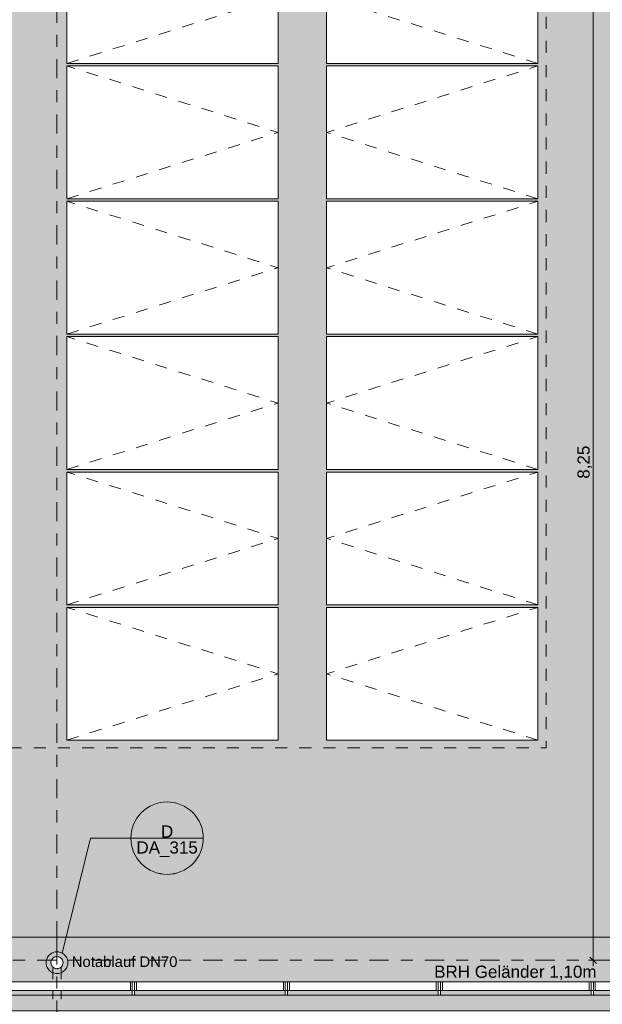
# Model space of a CAD drawing. Header units: metres. Extents: x -180 to 4, y -47 to 4.
# Tile 135 of 256: x -107.33 to -102.5, y -39.81 to -31.66. Entities that reach past the tile are written whole.
import ezdxf

# ---------------------------------------------------------------- set-up
doc = ezdxf.new("R2010")
doc.units = ezdxf.units.M
doc.header["$LTSCALE"] = 0.05
doc.header["$PDMODE"] = 1
doc.header["$PDSIZE"] = -2
for name, pattern in [('Linienart-50', [2.116531, 1.058062, -1.058469]), ('Linienart-53', [5.291531, 3.175, -1.058062, 0.352704, -0.705764]), ('VW-01 Strichlinie kurz', [1.999894, 0.999947, -0.999947])]:
    doc.linetypes.add(name, pattern=pattern)
doc.layers.get('0').update_dxf_attribs({"lineweight": 25})
for name, color, linetype, lineweight, true_color in [('30 -36 Dächer- 3 Dachbeläge', 7, 'Continuous', 15, 0x9999ff), ('30 -36 Dächer- 3 Dachbeläge Gründach', 250, 'Continuous', 9, 0x333333), ('30 -36 Dächer- 4 Dachbekleidungen', 7, 'Continuous', 9, 0xccccff), ('40 -41 Abwasser_Wasser_Gas- 1 Abwasser + sanitäre Anlagen', 7, 'Continuous', 9, 0xff6633), ('40 -44 Elektr. Anlagen- 2 Eigenstromversorgungsanlagen', 7, 'Continuous', 5, 0xff6633), ('70 -72 Beschriftung- 1 Beschriftung allgemein', 7, 'Continuous', 9, 0xff6633), ('70 -72 Beschriftung- 7 Detailverweise', 7, 'Continuous', 9, 0x00dd00), ('70 -76 Bemaßung- 2 Allgemein', 7, 'Continuous', 5, 0x6666cc), ('Dachflächen Moblierung', 7, 'Continuous', 9, 0x888888)]:
    doc.layers.add(name, color=color, linetype=linetype, lineweight=lineweight, true_color=true_color)
for name, color, linetype, lineweight in [('40 -41 Abwasser_Wasser_Gas- 2 Wasser-1', 7, 'Continuous', 15), ('60- 61 allgemeine Ausstattung- 4 Terrassen', 7, 'Continuous', 9), ('70 -71 Achsen- 1 Gebäudeachsen', 7, 'Linienart-53', 18), ('Keine', 7, 'Continuous', 9)]:
    doc.layers.add(name, color=color, linetype=linetype, lineweight=lineweight)
doc.styles.add('Arial', font='arial.ttf')
doc.dimstyles.new('k+k 1_50', dxfattribs={"dimtxt": 0.075516, "dimasz": 0.05302, "dimexe": 0.05, "dimexo": 0.15, "dimgap": 0.01, "dimtad": 1, "dimdec": 3, "dimtxsty": 'Arial', "dimblk": 'VW_SLASH', "dimblk1": 'VW_SLASH', "dimblk2": 'VW_SLASH', "dimcen": 0, "dimdle": 0.05, "dimadec": 3, "dimazin": 0, "dimtfac": 0.75, "dimtdec": 3, "dimtix": 1, "dimtmove": 0, "dimatfit": 0, "dimldrblk": 'VW_SLASH-1', "dimfxl": 0.125, "dimfxlon": 1, "dimfrac": 2, "dimtolj": 1, "dimarcsym": 0})

# ---------------------------------------------------------------- blocks, each defined once
blk = doc.blocks.new('Gruppe-751')
at = {"color": 255, "linetype": 'Continuous', "lineweight": 9, "transparency": 33554687}
blk.add_wipeout([(-106.9388, -36.5242), (-105.1888, -36.5242), (-105.1888, -37.6242), (-106.9388, -37.6242)], dxfattribs=at).dxf.layer = '40 -44 Elektr. Anlagen- 2 Eigenstromversorgungsanlagen'
at = {"layer": '40 -44 Elektr. Anlagen- 2 Eigenstromversorgungsanlagen', "color": 7, "linetype": 'Continuous', "lineweight": 9, "transparency": 33554687, "flags": 128}
blk.add_lwpolyline([(-106.9388, -36.5242), (-105.1888, -36.5242), (-105.1888, -37.6242), (-106.9388, -37.6242)], close=True, dxfattribs=at)
at = {"layer": 'Dachflächen Moblierung', "color": 8, "linetype": 'VW-01 Strichlinie kurz', "lineweight": 5, "flags": 128}
blk.add_lwpolyline([(-106.9388, -37.6242), (-105.1888, -37.0742), (-106.9388, -36.5242)], dxfattribs=at)
blk = doc.blocks.new('Gruppe-752')
at = {"color": 255, "linetype": 'Continuous', "lineweight": 9, "transparency": 33554687}
blk.add_wipeout([(-106.9388, -35.4032), (-105.1888, -35.4032), (-105.1888, -36.5032), (-106.9388, -36.5032)], dxfattribs=at).dxf.layer = '40 -44 Elektr. Anlagen- 2 Eigenstromversorgungsanlagen'
at = {"layer": '40 -44 Elektr. Anlagen- 2 Eigenstromversorgungsanlagen', "color": 7, "linetype": 'Continuous', "lineweight": 9, "transparency": 33554687, "flags": 128}
blk.add_lwpolyline([(-106.9388, -35.4032), (-105.1888, -35.4032), (-105.1888, -36.5032), (-106.9388, -36.5032)], close=True, dxfattribs=at)
at = {"layer": 'Dachflächen Moblierung', "color": 8, "linetype": 'VW-01 Strichlinie kurz', "lineweight": 5, "flags": 128}
blk.add_lwpolyline([(-106.9388, -36.5032), (-105.1888, -35.9532), (-106.9388, -35.4032)], dxfattribs=at)
blk = doc.blocks.new('Gruppe-753')
at = {"color": 255, "linetype": 'Continuous', "lineweight": 9, "transparency": 33554687}
blk.add_wipeout([(-106.9388, -34.2822), (-105.1888, -34.2822), (-105.1888, -35.3822), (-106.9388, -35.3822)], dxfattribs=at).dxf.layer = '40 -44 Elektr. Anlagen- 2 Eigenstromversorgungsanlagen'
at = {"layer": '40 -44 Elektr. Anlagen- 2 Eigenstromversorgungsanlagen', "color": 7, "linetype": 'Continuous', "lineweight": 9, "transparency": 33554687, "flags": 128}
blk.add_lwpolyline([(-106.9388, -34.2822), (-105.1888, -34.2822), (-105.1888, -35.3822), (-106.9388, -35.3822)], close=True, dxfattribs=at)
at = {"layer": 'Dachflächen Moblierung', "color": 8, "linetype": 'VW-01 Strichlinie kurz', "lineweight": 5, "flags": 128}
blk.add_lwpolyline([(-106.9388, -35.3822), (-105.1888, -34.8322), (-106.9388, -34.2822)], dxfattribs=at)
blk = doc.blocks.new('Gruppe-754')
at = {"color": 255, "linetype": 'Continuous', "lineweight": 9, "transparency": 33554687}
blk.add_wipeout([(-106.9388, -33.1612), (-105.1888, -33.1612), (-105.1888, -34.2612), (-106.9388, -34.2612)], dxfattribs=at).dxf.layer = '40 -44 Elektr. Anlagen- 2 Eigenstromversorgungsanlagen'
at = {"layer": '40 -44 Elektr. Anlagen- 2 Eigenstromversorgungsanlagen', "color": 7, "linetype": 'Continuous', "lineweight": 9, "transparency": 33554687, "flags": 128}
blk.add_lwpolyline([(-106.9388, -33.1612), (-105.1888, -33.1612), (-105.1888, -34.2612), (-106.9388, -34.2612)], close=True, dxfattribs=at)
at = {"layer": 'Dachflächen Moblierung', "color": 8, "linetype": 'VW-01 Strichlinie kurz', "lineweight": 5, "flags": 128}
blk.add_lwpolyline([(-106.9388, -34.2612), (-105.1888, -33.7112), (-106.9388, -33.1612)], dxfattribs=at)
blk = doc.blocks.new('Gruppe-755')
at = {"color": 255, "linetype": 'Continuous', "lineweight": 9, "transparency": 33554687}
blk.add_wipeout([(-106.9388, -32.0402), (-105.1888, -32.0402), (-105.1888, -33.1402), (-106.9388, -33.1402)], dxfattribs=at).dxf.layer = '40 -44 Elektr. Anlagen- 2 Eigenstromversorgungsanlagen'
at = {"layer": '40 -44 Elektr. Anlagen- 2 Eigenstromversorgungsanlagen', "color": 7, "linetype": 'Continuous', "lineweight": 9, "transparency": 33554687, "flags": 128}
blk.add_lwpolyline([(-106.9388, -32.0402), (-105.1888, -32.0402), (-105.1888, -33.1402), (-106.9388, -33.1402)], close=True, dxfattribs=at)
at = {"layer": 'Dachflächen Moblierung', "color": 8, "linetype": 'VW-01 Strichlinie kurz', "lineweight": 5, "flags": 128}
blk.add_lwpolyline([(-106.9388, -33.1402), (-105.1888, -32.5902), (-106.9388, -32.0402)], dxfattribs=at)
blk = doc.blocks.new('Gruppe-756')
at = {"color": 255, "linetype": 'Continuous', "lineweight": 9, "transparency": 33554687}
blk.add_wipeout([(-106.9388, -30.9192), (-105.1888, -30.9192), (-105.1888, -32.0192), (-106.9388, -32.0192)], dxfattribs=at).dxf.layer = '40 -44 Elektr. Anlagen- 2 Eigenstromversorgungsanlagen'
at = {"layer": '40 -44 Elektr. Anlagen- 2 Eigenstromversorgungsanlagen', "color": 7, "linetype": 'Continuous', "lineweight": 9, "transparency": 33554687, "flags": 128}
blk.add_lwpolyline([(-106.9388, -30.9192), (-105.1888, -30.9192), (-105.1888, -32.0192), (-106.9388, -32.0192)], close=True, dxfattribs=at)
at = {"layer": 'Dachflächen Moblierung', "color": 8, "linetype": 'VW-01 Strichlinie kurz', "lineweight": 5, "flags": 128}
blk.add_lwpolyline([(-106.9388, -32.0192), (-105.1888, -31.4692), (-106.9388, -30.9192)], dxfattribs=at)
blk = doc.blocks.new('Gruppe-759')
at = {"color": 255, "linetype": 'Continuous', "lineweight": 9, "transparency": 33554687}
blk.add_wipeout([(-104.7888, -36.5242), (-103.0388, -36.5242), (-103.0388, -37.6242), (-104.7888, -37.6242)], dxfattribs=at).dxf.layer = '40 -44 Elektr. Anlagen- 2 Eigenstromversorgungsanlagen'
at = {"layer": '40 -44 Elektr. Anlagen- 2 Eigenstromversorgungsanlagen', "color": 7, "linetype": 'Continuous', "lineweight": 9, "transparency": 33554687, "flags": 128}
blk.add_lwpolyline([(-104.7888, -36.5242), (-103.0388, -36.5242), (-103.0388, -37.6242), (-104.7888, -37.6242)], close=True, dxfattribs=at)
at = {"layer": 'Dachflächen Moblierung', "color": 8, "linetype": 'VW-01 Strichlinie kurz', "lineweight": 5, "flags": 128}
blk.add_lwpolyline([(-103.0388, -37.6242), (-104.7888, -37.0742), (-103.0388, -36.5242)], dxfattribs=at)
blk = doc.blocks.new('Gruppe-760')
at = {"color": 255, "linetype": 'Continuous', "lineweight": 9, "transparency": 33554687}
blk.add_wipeout([(-104.7888, -35.4032), (-103.0388, -35.4032), (-103.0388, -36.5032), (-104.7888, -36.5032)], dxfattribs=at).dxf.layer = '40 -44 Elektr. Anlagen- 2 Eigenstromversorgungsanlagen'
at = {"layer": '40 -44 Elektr. Anlagen- 2 Eigenstromversorgungsanlagen', "color": 7, "linetype": 'Continuous', "lineweight": 9, "transparency": 33554687, "flags": 128}
blk.add_lwpolyline([(-104.7888, -35.4032), (-103.0388, -35.4032), (-103.0388, -36.5032), (-104.7888, -36.5032)], close=True, dxfattribs=at)
at = {"layer": 'Dachflächen Moblierung', "color": 8, "linetype": 'VW-01 Strichlinie kurz', "lineweight": 5, "flags": 128}
blk.add_lwpolyline([(-103.0388, -36.5032), (-104.7888, -35.9532), (-103.0388, -35.4032)], dxfattribs=at)
blk = doc.blocks.new('Gruppe-761')
at = {"color": 255, "linetype": 'Continuous', "lineweight": 9, "transparency": 33554687}
blk.add_wipeout([(-104.7888, -34.2822), (-103.0388, -34.2822), (-103.0388, -35.3822), (-104.7888, -35.3822)], dxfattribs=at).dxf.layer = '40 -44 Elektr. Anlagen- 2 Eigenstromversorgungsanlagen'
at = {"layer": '40 -44 Elektr. Anlagen- 2 Eigenstromversorgungsanlagen', "color": 7, "linetype": 'Continuous', "lineweight": 9, "transparency": 33554687, "flags": 128}
blk.add_lwpolyline([(-104.7888, -34.2822), (-103.0388, -34.2822), (-103.0388, -35.3822), (-104.7888, -35.3822)], close=True, dxfattribs=at)
at = {"layer": 'Dachflächen Moblierung', "color": 8, "linetype": 'VW-01 Strichlinie kurz', "lineweight": 5, "flags": 128}
blk.add_lwpolyline([(-103.0388, -35.3822), (-104.7888, -34.8322), (-103.0388, -34.2822)], dxfattribs=at)
blk = doc.blocks.new('Gruppe-762')
at = {"color": 255, "linetype": 'Continuous', "lineweight": 9, "transparency": 33554687}
blk.add_wipeout([(-104.7888, -33.1612), (-103.0388, -33.1612), (-103.0388, -34.2612), (-104.7888, -34.2612)], dxfattribs=at).dxf.layer = '40 -44 Elektr. Anlagen- 2 Eigenstromversorgungsanlagen'
at = {"layer": '40 -44 Elektr. Anlagen- 2 Eigenstromversorgungsanlagen', "color": 7, "linetype": 'Continuous', "lineweight": 9, "transparency": 33554687, "flags": 128}
blk.add_lwpolyline([(-104.7888, -33.1612), (-103.0388, -33.1612), (-103.0388, -34.2612), (-104.7888, -34.2612)], close=True, dxfattribs=at)
at = {"layer": 'Dachflächen Moblierung', "color": 8, "linetype": 'VW-01 Strichlinie kurz', "lineweight": 5, "flags": 128}
blk.add_lwpolyline([(-103.0388, -34.2612), (-104.7888, -33.7112), (-103.0388, -33.1612)], dxfattribs=at)
blk = doc.blocks.new('Gruppe-763')
at = {"color": 255, "linetype": 'Continuous', "lineweight": 9, "transparency": 33554687}
blk.add_wipeout([(-104.7888, -32.0402), (-103.0388, -32.0402), (-103.0388, -33.1402), (-104.7888, -33.1402)], dxfattribs=at).dxf.layer = '40 -44 Elektr. Anlagen- 2 Eigenstromversorgungsanlagen'
at = {"layer": '40 -44 Elektr. Anlagen- 2 Eigenstromversorgungsanlagen', "color": 7, "linetype": 'Continuous', "lineweight": 9, "transparency": 33554687, "flags": 128}
blk.add_lwpolyline([(-104.7888, -32.0402), (-103.0388, -32.0402), (-103.0388, -33.1402), (-104.7888, -33.1402)], close=True, dxfattribs=at)
at = {"layer": 'Dachflächen Moblierung', "color": 8, "linetype": 'VW-01 Strichlinie kurz', "lineweight": 5, "flags": 128}
blk.add_lwpolyline([(-103.0388, -33.1402), (-104.7888, -32.5902), (-103.0388, -32.0402)], dxfattribs=at)
blk = doc.blocks.new('Gruppe-764')
at = {"color": 255, "linetype": 'Continuous', "lineweight": 9, "transparency": 33554687}
blk.add_wipeout([(-104.7888, -30.9192), (-103.0388, -30.9192), (-103.0388, -32.0192), (-104.7888, -32.0192)], dxfattribs=at).dxf.layer = '40 -44 Elektr. Anlagen- 2 Eigenstromversorgungsanlagen'
at = {"layer": '40 -44 Elektr. Anlagen- 2 Eigenstromversorgungsanlagen', "color": 7, "linetype": 'Continuous', "lineweight": 9, "transparency": 33554687, "flags": 128}
blk.add_lwpolyline([(-104.7888, -30.9192), (-103.0388, -30.9192), (-103.0388, -32.0192), (-104.7888, -32.0192)], close=True, dxfattribs=at)
at = {"layer": 'Dachflächen Moblierung', "color": 8, "linetype": 'VW-01 Strichlinie kurz', "lineweight": 5, "flags": 128}
blk.add_lwpolyline([(-103.0388, -32.0192), (-104.7888, -31.4692), (-103.0388, -30.9192)], dxfattribs=at)
blk = doc.blocks.new('Gruppe-767')
at = {"layer": '70 -72 Beschriftung- 1 Beschriftung allgemein', "color": 7, "transparency": 33554687}
for name in ['Gruppe-751', 'Gruppe-759']:
    blk.add_blockref(name, (0, 0), dxfattribs=at)
for name in ['Gruppe-752', 'Gruppe-760']:
    blk.add_blockref(name, (0, 0), dxfattribs=at)
for name in ['Gruppe-753', 'Gruppe-761']:
    blk.add_blockref(name, (0, 0), dxfattribs=at)
for name in ['Gruppe-754', 'Gruppe-762']:
    blk.add_blockref(name, (0, 0), dxfattribs=at)
for name in ['Gruppe-755', 'Gruppe-763']:
    blk.add_blockref(name, (0, 0), dxfattribs=at)
for name in ['Gruppe-756', 'Gruppe-764']:
    blk.add_blockref(name, (0, 0), dxfattribs=at)
blk = doc.blocks.new('Gruppe-818')
at = {"layer": '70 -72 Beschriftung- 1 Beschriftung allgemein', "insert": (-106.8988, -39.4148), "char_height": 0.088103, "attachment_point": 1, "line_spacing_factor": 0.969685, "style": 'Arial'}
blk.add_mtext('Notablauf DN70', dxfattribs=at)
at = {"color": 255}
blk.add_wipeout([(-106.9777, -39.492), (-106.9804, -39.4962), (-106.9834, -39.5), (-106.9868, -39.5035), (-106.9906, -39.5067), (-106.9946, -39.5095), (-106.9989, -39.5119), (-107.0034, -39.5138), (-107.0081, -39.5153), (-107.0129, -39.5164), (-107.0177, -39.5169), (-107.0226, -39.517), (-107.0275, -39.5166), (-107.0324, -39.5157), (-107.0371, -39.5144), (-107.0416, -39.5126), (-107.046, -39.5103), (-107.0501, -39.5077), (-107.054, -39.5046), (-107.0575, -39.5012), (-107.0607, -39.4975), (-107.0635, -39.4934), (-107.0658, -39.4892), (-107.0678, -39.4847), (-107.0693, -39.48), (-107.0703, -39.4752), (-107.0709, -39.4703), (-107.071, -39.4654), (-107.0706, -39.4605), (-107.0697, -39.4557), (-107.0683, -39.451), (-107.0665, -39.4464), (-107.0643, -39.442), (-107.0616, -39.4379), (-107.0586, -39.4341), (-107.0552, -39.4305), (-107.0514, -39.4274), (-107.0474, -39.4246), (-107.0431, -39.4222), (-107.0386, -39.4202), (-107.0339, -39.4187), (-107.0291, -39.4177), (-107.0243, -39.4171), (-107.0194, -39.4171), (-107.0145, -39.4175), (-107.0096, -39.4183), (-107.0049, -39.4197), (-107.0004, -39.4215), (-106.996, -39.4237), (-106.9919, -39.4264), (-106.988, -39.4294), (-106.9845, -39.4329), (-106.9813, -39.4366), (-106.9785, -39.4406), (-106.9762, -39.4449), (-106.9742, -39.4494), (-106.9727, -39.4541), (-106.9717, -39.4589), (-106.9711, -39.4638), (-106.971, -39.4687), (-106.9714, -39.4736), (-106.9723, -39.4784), (-106.9737, -39.4831), (-106.9755, -39.4877)], dxfattribs=at).dxf.layer = '40 -41 Abwasser_Wasser_Gas- 2 Wasser-1'
at = {"layer": '40 -41 Abwasser_Wasser_Gas- 1 Abwasser + sanitäre Anlagen', "linetype": 'Continuous', "lineweight": 0}
blk.add_hatch(color=30, dxfattribs=at).paths.add_polyline_path([(-107.0202, -39.464), (-107.021, -39.467), (-107.0218, -39.464)])
at = {"layer": '40 -41 Abwasser_Wasser_Gas- 1 Abwasser + sanitäre Anlagen', "linetype": 'Linienart-50'}
for p, q in [((-107.021, -39.2126), (-107.021, -39.467)), ((-107.056, -39.5027), (-107.056, -39.7704)), ((-106.986, -39.5027), (-106.986, -39.7704))]:
    blk.add_line(p, q, dxfattribs=at)
at = {"layer": '40 -41 Abwasser_Wasser_Gas- 1 Abwasser + sanitäre Anlagen', "lineweight": 5, "flags": 128}
blk.add_lwpolyline([(-107.0202, -39.464), (-107.021, -39.467), (-107.0218, -39.464)], close=True, dxfattribs=at)
at = {"layer": '40 -41 Abwasser_Wasser_Gas- 2 Wasser-1'}
blk.add_line((-107.021, -39.467), (-107.021, -39.275), dxfattribs=at)
at = {"layer": '40 -41 Abwasser_Wasser_Gas- 2 Wasser-1', "flags": 128}
for points in [[(-106.9431, -39.512), (-106.9478, -39.5195), (-106.9533, -39.5264), (-106.9595, -39.5327), (-106.9662, -39.5384), (-106.9735, -39.5435), (-106.9812, -39.5478), (-106.9893, -39.5513), (-106.9977, -39.554), (-107.0063, -39.5558), (-107.0151, -39.5568), (-107.0239, -39.557), (-107.0327, -39.5563), (-107.0414, -39.5547), (-107.0499, -39.5523), (-107.0581, -39.549), (-107.066, -39.545), (-107.0734, -39.5402), (-107.0803, -39.5347), (-107.0867, -39.5286), (-107.0924, -39.5218), (-107.0974, -39.5146), (-107.1017, -39.5068), (-107.1052, -39.4987), (-107.1079, -39.4903), (-107.1098, -39.4817), (-107.1108, -39.4729), (-107.111, -39.4641), (-107.1102, -39.4553), (-107.1086, -39.4466), (-107.1062, -39.4381), (-107.103, -39.4299), (-107.0989, -39.422), (-107.0942, -39.4146), (-107.0887, -39.4077), (-107.0825, -39.4014), (-107.0758, -39.3956), (-107.0685, -39.3906), (-107.0608, -39.3863), (-107.0527, -39.3828), (-107.0443, -39.3801), (-107.0357, -39.3782), (-107.0269, -39.3772), (-107.0181, -39.3771), (-107.0093, -39.3778), (-107.0006, -39.3794), (-106.9921, -39.3818), (-106.9839, -39.3851), (-106.976, -39.3891), (-106.9686, -39.3939), (-106.9617, -39.3994), (-106.9553, -39.4055), (-106.9496, -39.4123), (-106.9446, -39.4195), (-106.9403, -39.4272), (-106.9368, -39.4353), (-106.9341, -39.4437), (-106.9322, -39.4524), (-106.9312, -39.4612), (-106.931, -39.47), (-106.9318, -39.4788), (-106.9334, -39.4875), (-106.9358, -39.496), (-106.939, -39.5042)], [(-106.9777, -39.492), (-106.9804, -39.4962), (-106.9834, -39.5), (-106.9868, -39.5035), (-106.9906, -39.5067), (-106.9946, -39.5095), (-106.9989, -39.5119), (-107.0034, -39.5138), (-107.0081, -39.5153), (-107.0129, -39.5164), (-107.0177, -39.5169), (-107.0226, -39.517), (-107.0275, -39.5166), (-107.0324, -39.5157), (-107.0371, -39.5144), (-107.0416, -39.5126), (-107.046, -39.5103), (-107.0501, -39.5077), (-107.054, -39.5046), (-107.0575, -39.5012), (-107.0607, -39.4975), (-107.0635, -39.4934), (-107.0658, -39.4892), (-107.0678, -39.4847), (-107.0693, -39.48), (-107.0703, -39.4752), (-107.0709, -39.4703), (-107.071, -39.4654), (-107.0706, -39.4605), (-107.0697, -39.4557), (-107.0683, -39.451), (-107.0665, -39.4464), (-107.0643, -39.442), (-107.0616, -39.4379), (-107.0586, -39.4341), (-107.0552, -39.4305), (-107.0514, -39.4274), (-107.0474, -39.4246), (-107.0431, -39.4222), (-107.0386, -39.4202), (-107.0339, -39.4187), (-107.0291, -39.4177), (-107.0243, -39.4171), (-107.0194, -39.4171), (-107.0145, -39.4175), (-107.0096, -39.4183), (-107.0049, -39.4197), (-107.0004, -39.4215), (-106.996, -39.4237), (-106.9919, -39.4264), (-106.988, -39.4294), (-106.9845, -39.4329), (-106.9813, -39.4366), (-106.9785, -39.4406), (-106.9762, -39.4449), (-106.9742, -39.4494), (-106.9727, -39.4541), (-106.9717, -39.4589), (-106.9711, -39.4638), (-106.971, -39.4687), (-106.9714, -39.4736), (-106.9723, -39.4784), (-106.9737, -39.4831), (-106.9755, -39.4877)]]:
    blk.add_lwpolyline(points, close=True, dxfattribs=at)
blk = doc.blocks.new('Gruppe-894')
at = {"layer": '70 -72 Beschriftung- 7 Detailverweise'}
blk.add_line((0.935, 0), (0.335, 0), dxfattribs=at)
at = {"layer": '70 -72 Beschriftung- 7 Detailverweise', "flags": 128}
blk.add_lwpolyline([(0.935, 0), (0.9336, -0.0294), (0.9292, -0.0585), (0.9221, -0.0871), (0.9122, -0.1148), (0.8996, -0.1414), (0.8844, -0.1667), (0.8669, -0.1903), (0.8471, -0.2121), (0.8253, -0.2319), (0.8017, -0.2494), (0.7764, -0.2646), (0.7498, -0.2772), (0.7221, -0.2871), (0.6935, -0.2942), (0.6644, -0.2986), (0.635, -0.3), (0.6056, -0.2986), (0.5765, -0.2942), (0.5479, -0.2871), (0.5202, -0.2772), (0.4936, -0.2646), (0.4683, -0.2494), (0.4447, -0.2319), (0.4229, -0.2121), (0.4031, -0.1903), (0.3856, -0.1667), (0.3704, -0.1414), (0.3578, -0.1148), (0.3479, -0.0871), (0.3408, -0.0585), (0.3364, -0.0294), (0.335, 0), (0.3364, 0.0294), (0.3408, 0.0585), (0.3479, 0.0871), (0.3578, 0.1148), (0.3704, 0.1414), (0.3856, 0.1667), (0.4031, 0.1903), (0.4229, 0.2121), (0.4447, 0.2319), (0.4683, 0.2494), (0.4936, 0.2646), (0.5202, 0.2772), (0.5479, 0.2871), (0.5765, 0.2942), (0.6056, 0.2986), (0.635, 0.3), (0.6644, 0.2986), (0.6935, 0.2942), (0.7221, 0.2871), (0.7498, 0.2772), (0.7764, 0.2646), (0.8017, 0.2494), (0.8253, 0.2319), (0.8471, 0.2121), (0.8669, 0.1903), (0.8844, 0.1667), (0.8996, 0.1414), (0.9122, 0.1148), (0.9221, 0.0871), (0.9292, 0.0585), (0.9336, 0.0294)], close=True, dxfattribs=at)
at = {"layer": '70 -72 Beschriftung- 7 Detailverweise'}
blk.add_point((0.635, 0), dxfattribs=at)
at = {"layer": '70 -72 Beschriftung- 7 Detailverweise', "line_spacing_factor": 0.96878, "style": 'Arial'}
for s, insert, char_height, attachment_point in [('D', (0.635, 0.0046), 0.1007, 8), ('DA_315', (0.635, -0.0267), 0.10069, 2)]:
    blk.add_mtext(s, dxfattribs=dict(at, insert=insert, char_height=char_height, attachment_point=attachment_point))
blk = doc.blocks.new('Referenzmarkierung-94')
at = {"layer": '70 -72 Beschriftung- 7 Detailverweise', "transparency": 33554687}
for q in [(-0.2346, -0.954), (0.635, 0)]:
    blk.add_line((0, 0), q, dxfattribs=at)
at = {"layer": '70 -72 Beschriftung- 7 Detailverweise', "color": 7, "transparency": 33554687}
blk.add_blockref('Gruppe-894', (0, 0), dxfattribs=at)
blk = doc.blocks.new('Gruppe-931')
at = {"layer": '70 -72 Beschriftung- 1 Beschriftung allgemein', "insert": (-103.8969, -39.4918), "char_height": 0.100689, "attachment_point": 1, "line_spacing_factor": 0.970891, "style": 'Arial'}
blk.add_mtext('BRH Geländer 1,10m', dxfattribs=at)
blk = doc.blocks.new('Gruppe-1102')
at = {"color": 255}
blk.add_wipeout([(-106.3977, -39.697), (-106.3977, -39.627), (-106.3777, -39.627), (-106.3777, -39.697)], dxfattribs=at).dxf.layer = '30 -36 Dächer- 4 Dachbekleidungen'
at = {"layer": '30 -36 Dächer- 4 Dachbekleidungen', "flags": 128}
for points in [[(-106.4127, -39.697), (-106.4127, -39.627), (-106.3977, -39.627)], [(-106.3977, -39.697), (-106.3977, -39.627), (-106.3777, -39.627), (-106.3777, -39.697)], [(-106.3627, -39.697), (-106.3627, -39.627), (-106.3777, -39.627)]]:
    blk.add_lwpolyline(points, dxfattribs=at)
at = {"color": 255}
blk.add_wipeout([(-106.3777, -39.737), (-106.3777, -39.697), (-106.3977, -39.697), (-106.3977, -39.737)], dxfattribs=at).dxf.layer = '30 -36 Dächer- 4 Dachbekleidungen'
at = {"layer": '30 -36 Dächer- 4 Dachbekleidungen', "flags": 128}
blk.add_lwpolyline([(-106.3777, -39.737), (-106.3777, -39.697), (-106.3977, -39.697), (-106.3977, -39.737)], close=True, dxfattribs=at)
blk = doc.blocks.new('Gruppe-1103')
at = {"color": 255}
blk.add_wipeout([(-105.131, -39.697), (-105.131, -39.627), (-105.111, -39.627), (-105.111, -39.697)], dxfattribs=at).dxf.layer = '30 -36 Dächer- 4 Dachbekleidungen'
at = {"layer": '30 -36 Dächer- 4 Dachbekleidungen', "flags": 128}
for points in [[(-105.146, -39.697), (-105.146, -39.627), (-105.131, -39.627)], [(-105.131, -39.697), (-105.131, -39.627), (-105.111, -39.627), (-105.111, -39.697)], [(-105.096, -39.697), (-105.096, -39.627), (-105.111, -39.627)]]:
    blk.add_lwpolyline(points, dxfattribs=at)
at = {"color": 255}
blk.add_wipeout([(-105.111, -39.737), (-105.111, -39.697), (-105.131, -39.697), (-105.131, -39.737)], dxfattribs=at).dxf.layer = '30 -36 Dächer- 4 Dachbekleidungen'
at = {"layer": '30 -36 Dächer- 4 Dachbekleidungen', "flags": 128}
blk.add_lwpolyline([(-105.111, -39.737), (-105.111, -39.697), (-105.131, -39.697), (-105.131, -39.737)], close=True, dxfattribs=at)
blk = doc.blocks.new('Gruppe-1104')
at = {"color": 255}
blk.add_wipeout([(-103.8643, -39.697), (-103.8643, -39.627), (-103.8443, -39.627), (-103.8443, -39.697)], dxfattribs=at).dxf.layer = '30 -36 Dächer- 4 Dachbekleidungen'
at = {"layer": '30 -36 Dächer- 4 Dachbekleidungen', "flags": 128}
for points in [[(-103.8793, -39.697), (-103.8793, -39.627), (-103.8643, -39.627)], [(-103.8643, -39.697), (-103.8643, -39.627), (-103.8443, -39.627), (-103.8443, -39.697)], [(-103.8293, -39.697), (-103.8293, -39.627), (-103.8443, -39.627)]]:
    blk.add_lwpolyline(points, dxfattribs=at)
at = {"color": 255}
blk.add_wipeout([(-103.8443, -39.737), (-103.8443, -39.697), (-103.8643, -39.697), (-103.8643, -39.737)], dxfattribs=at).dxf.layer = '30 -36 Dächer- 4 Dachbekleidungen'
at = {"layer": '30 -36 Dächer- 4 Dachbekleidungen', "flags": 128}
blk.add_lwpolyline([(-103.8443, -39.737), (-103.8443, -39.697), (-103.8643, -39.697), (-103.8643, -39.737)], close=True, dxfattribs=at)
blk = doc.blocks.new('Gruppe-1105')
at = {"color": 255}
blk.add_wipeout([(-102.5977, -39.697), (-102.5977, -39.627), (-102.5777, -39.627), (-102.5777, -39.697)], dxfattribs=at).dxf.layer = '30 -36 Dächer- 4 Dachbekleidungen'
at = {"layer": '30 -36 Dächer- 4 Dachbekleidungen', "flags": 128}
for points in [[(-102.6127, -39.697), (-102.6127, -39.627), (-102.5977, -39.627)], [(-102.5977, -39.697), (-102.5977, -39.627), (-102.5777, -39.627), (-102.5777, -39.697)], [(-102.5627, -39.697), (-102.5627, -39.627), (-102.5777, -39.627)]]:
    blk.add_lwpolyline(points, dxfattribs=at)
at = {"color": 255}
blk.add_wipeout([(-102.5777, -39.737), (-102.5777, -39.697), (-102.5977, -39.697), (-102.5977, -39.737)], dxfattribs=at).dxf.layer = '30 -36 Dächer- 4 Dachbekleidungen'
at = {"layer": '30 -36 Dächer- 4 Dachbekleidungen', "flags": 128}
blk.add_lwpolyline([(-102.5777, -39.737), (-102.5777, -39.697), (-102.5977, -39.697), (-102.5977, -39.737)], close=True, dxfattribs=at)
blk = doc.blocks.new('Gruppe-1384')
at = {"layer": '30 -36 Dächer- 3 Dachbeläge Gründach', "linetype": 'Continuous', "lineweight": 0, "true_color": 0xe7eedf, "transparency": 33554687}
blk.add_hatch(color=254, dxfattribs=at).paths.add_polyline_path([(-100.01799996, -31.79404198), (-100.01799996, -31.61704198), (-100.31099996, -31.61704198), (-100.31099996, -12.39704198), (-159.47099996, -12.39704198), (-159.47099996, -39.25704198), (-99.61099996, -39.25704198), (-99.61099996, -31.79404198)])
at = {"layer": '30 -36 Dächer- 3 Dachbeläge Gründach', "flags": 128}
blk.add_lwpolyline([(-100.01799996, -31.79404198), (-100.01799996, -31.61704198), (-100.31099996, -31.61704198), (-100.31099996, -12.39704198), (-159.47099996, -12.39704198), (-159.47099996, -39.25704198), (-99.61099996, -39.25704198), (-99.61099996, -31.79404198)], close=True, dxfattribs=at)
at = {"color": 255, "linetype": 'Continuous', "lineweight": 9, "transparency": 33554687}
blk.add_wipeout([(-99.13099996, -31.79404198), (-99.13099996, -39.73704198), (-129.83124836, -39.73704198), (-129.83124836, -39.25704198), (-100.31099996, -39.25704198), (-100.31099996, -12.71704198), (-129.83124836, -12.71704198), (-129.83124836, -12.23704198), (-100.01799996, -12.23704198), (-100.01799996, -31.12704198), (-99.83999996, -31.12704198), (-99.83999996, -31.61604198), (-99.35099996, -31.61604198), (-99.35099996, -31.79404198)], dxfattribs=at).dxf.layer = '30 -36 Dächer- 3 Dachbeläge'
at = {"layer": '30 -36 Dächer- 3 Dachbeläge', "linetype": 'Continuous', "lineweight": 9, "transparency": 33554687}
h = blk.add_hatch(dxfattribs=at)
h.set_pattern_fill('{914A209A-ED12-11EE-87B6-5CE', style=0, pattern_type=2)
h.set_pattern_definition([(-22, (-91.4235, -34.937042), (-0.018555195, 0.04226461), [0.000625, -0.061875]), (14, (-91.415251, -34.959718), (-0.0371103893, -0.0278327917), [0.000625, -0.030625]), (-3.77456, (-91.474014, -34.97415), (-0.01958604, 0.065974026), [0.00028186, -0.093671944]), (-68, (-91.30392, -34.91024), (0.1926424, 0.04407994), [0.00028125, -0.09346875]), (96, (-91.437934, -35.001983), (-0.036105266, -0.06319548), [0.0005625, -0.0931875]), (132, (-91.4101, -34.97828), (0.040202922, 0.004123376), [0.0003125, -0.0621875]), (-17, (-91.442055, -34.96178), (0.0930531, 0.028928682), [0.000625, -0.061875]), (-145, (-91.4369, -34.956625), (0.06266964, -0.040092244), [0.000625, -0.061875]), (-137, (-91.45133, -34.953533), (0.049444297, -0.02123569), [0.000625, -0.061875])])
h.paths.add_polyline_path([(-100.01799996, -31.12704198), (-99.83999996, -31.12704198), (-99.83999996, -31.61604198), (-99.35099996, -31.61604198), (-99.35099996, -31.79404198), (-99.13099996, -31.79404198), (-99.13099996, -39.73704198), (-160.51099996, -39.73704198), (-160.51099996, -31.61704198), (-159.93099996, -31.61704198), (-159.93099996, -12.23704198), (-100.01799996, -12.23704198)])
h.paths.add_polyline_path([(-159.47099996, -39.25704198), (-100.31099996, -39.25704198), (-100.31099996, -12.71704198), (-159.47099996, -12.71704198)])
at = {"layer": '30 -36 Dächer- 3 Dachbeläge', "color": 161, "linetype": 'Continuous', "lineweight": 9, "true_color": 0x9999ff, "transparency": 33554687, "flags": 128}
for points in [[(-100.01799996, -31.12704198), (-99.83999996, -31.12704198), (-99.83999996, -31.61604198), (-99.35099996, -31.61604198), (-99.35099996, -31.79404198), (-99.13099996, -31.79404198), (-99.13099996, -39.73704198), (-160.51099996, -39.73704198), (-160.51099996, -31.61704198), (-159.93099996, -31.61704198), (-159.93099996, -12.23704198), (-100.01799996, -12.23704198)], [(-159.47099996, -39.25704198), (-100.31099996, -39.25704198), (-100.31099996, -12.71704198), (-159.47099996, -12.71704198)]]:
    blk.add_lwpolyline(points, close=True, dxfattribs=at)
at = {"layer": '60- 61 allgemeine Ausstattung- 4 Terrassen', "color": 7}
blk.add_blockref('Gruppe-767', (0, 0), dxfattribs=at)
at = {"layer": '30 -36 Dächer- 3 Dachbeläge', "linetype": 'Continuous', "lineweight": 0}
blk.add_hatch(color=254, dxfattribs=at).paths.add_polyline_path([(-160.64099996, -31.58704198), (-160.64099996, -39.86704198), (-99.00099996, -39.86704198), (-99.00099996, -31.79404198), (-99.13099996, -31.79404198), (-99.13099996, -39.73704198), (-160.51099996, -39.73704198), (-160.51099996, -31.58704198)])
at = {"layer": '30 -36 Dächer- 3 Dachbeläge', "flags": 128}
blk.add_lwpolyline([(-160.64099996, -31.58704198), (-160.64099996, -39.86704198), (-99.00099996, -39.86704198), (-99.00099996, -31.79404198), (-99.13099996, -31.79404198), (-99.13099996, -39.73704198), (-160.51099996, -39.73704198), (-160.51099996, -31.58704198)], dxfattribs=at)
at = {"color": 255}
blk.add_wipeout([(-160.47099996, -39.69704198), (-99.17099996, -39.69704198), (-99.17099996, -31.79404198), (-99.24099996, -31.79404198), (-99.24099996, -39.62704198), (-160.47099996, -39.62704198)], dxfattribs=at).dxf.layer = '30 -36 Dächer- 4 Dachbekleidungen'
at = {"layer": '30 -36 Dächer- 4 Dachbekleidungen', "flags": 128}
blk.add_lwpolyline([(-160.47099996, -39.69704198), (-99.17099996, -39.69704198), (-99.17099996, -31.79404198), (-99.24099996, -31.79404198), (-99.24099996, -39.62704198), (-160.47099996, -39.62704198)], close=True, dxfattribs=at)
at = {"layer": '40 -44 Elektr. Anlagen- 2 Eigenstromversorgungsanlagen', "color": 7, "linetype": 'VW-01 Strichlinie kurz', "lineweight": 9, "flags": 128}
blk.add_lwpolyline([(-157.2387741, -16.50250689), (-102.9687741, -16.50250689), (-102.9687741, -37.68750689), (-157.2387741, -37.68750689)], close=True, dxfattribs=at)
at = {"layer": '70 -72 Beschriftung- 7 Detailverweise', "transparency": 33554687}
blk.add_line((-106.7439069, -38.43575908), (-106.1089069, -38.43575908), dxfattribs=at)
at = {"layer": '70 -72 Beschriftung- 7 Detailverweise'}
blk.add_line((-105.8089069, -38.43575908), (-106.4089069, -38.43575908), dxfattribs=at)
at = {"layer": '70 -72 Beschriftung- 7 Detailverweise', "flags": 128}
blk.add_lwpolyline([(-105.8089069, -38.43575908), (-105.81035148, -38.46516422), (-105.81467132, -38.49428618), (-105.8218248, -38.52284448), (-105.83174304, -38.55056411), (-105.84433052, -38.5771781), (-105.85946602, -38.60243015), (-105.87700377, -38.62607707), (-105.89677487, -38.64789112), (-105.91858892, -38.66766222), (-105.94223583, -38.68519997), (-105.96748788, -38.70033546), (-105.99410187, -38.71292294), (-106.0218215, -38.72284118), (-106.0503798, -38.72999467), (-106.07950176, -38.7343145), (-106.1089069, -38.73575908), (-106.13831204, -38.7343145), (-106.167434, -38.72999467), (-106.1959923, -38.72284118), (-106.22371193, -38.71292294), (-106.25032592, -38.70033546), (-106.27557797, -38.68519997), (-106.29922489, -38.66766222), (-106.32103894, -38.64789112), (-106.34081004, -38.62607707), (-106.35834778, -38.60243015), (-106.37348328, -38.5771781), (-106.38607076, -38.55056411), (-106.395989, -38.52284448), (-106.40314249, -38.49428618), (-106.40746232, -38.46516422), (-106.4089069, -38.43575908), (-106.40746232, -38.40635394), (-106.40314249, -38.37723198), (-106.395989, -38.34867368), (-106.38607076, -38.32095405), (-106.37348328, -38.29434006), (-106.35834778, -38.26908801), (-106.34081004, -38.2454411), (-106.32103894, -38.22362705), (-106.29922489, -38.20385595), (-106.27557797, -38.1863182), (-106.25032592, -38.1711827), (-106.22371193, -38.15859522), (-106.1959923, -38.14867698), (-106.167434, -38.1415235), (-106.13831204, -38.13720366), (-106.1089069, -38.13575908), (-106.07950176, -38.13720366), (-106.0503798, -38.1415235), (-106.0218215, -38.14867698), (-105.99410187, -38.15859522), (-105.96748788, -38.1711827), (-105.94223583, -38.1863182), (-105.91858892, -38.20385595), (-105.89677487, -38.22362705), (-105.87700377, -38.2454411), (-105.85946602, -38.26908801), (-105.84433052, -38.29434006), (-105.83174304, -38.32095405), (-105.8218248, -38.34867368), (-105.81467132, -38.37723198), (-105.81035148, -38.40635394)], close=True, dxfattribs=at)
at = {"layer": '70 -72 Beschriftung- 7 Detailverweise'}
blk.add_point((-106.1089069, -38.43575908), dxfattribs=at)
at = {"layer": '70 -72 Beschriftung- 1 Beschriftung allgemein', "color": 7}
blk.add_blockref('Gruppe-931', (0, 0), dxfattribs=at)
at = {"layer": '70 -72 Beschriftung- 7 Detailverweise', "line_spacing_factor": 0.96878, "style": 'Arial'}
for s, insert, char_height, attachment_point in [('D', (-106.1089069, -38.43117297), 0.10068866, 8), ('DA_315', (-106.1089069, -38.4624232), 0.100688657, 2)]:
    blk.add_mtext(s, dxfattribs=dict(at, insert=insert, char_height=char_height, attachment_point=attachment_point))
at = {"layer": '40 -41 Abwasser_Wasser_Gas- 2 Wasser-1', "color": 7}
blk.add_blockref('Gruppe-818', (0, 0), dxfattribs=at)
at = {"layer": '70 -72 Beschriftung- 1 Beschriftung allgemein', "color": 7}
for name in ['Gruppe-1103', 'Gruppe-1104', 'Gruppe-1105']:
    blk.add_blockref(name, (0, 0), dxfattribs=at)
at = {"layer": '70 -72 Beschriftung- 7 Detailverweise', "transparency": 33554687}
blk.add_line((-106.7439069, -38.43575908), (-106.97851691, -39.38978038), dxfattribs=at)
at = {"layer": '70 -72 Beschriftung- 1 Beschriftung allgemein', "color": 7}
blk.add_blockref('Gruppe-1102', (0, 0), dxfattribs=at)
at = {"layer": '70 -72 Beschriftung- 7 Detailverweise'}
blk.add_blockref('Referenzmarkierung-94', (-106.7439069, -38.43575908), dxfattribs=at)
blk = doc.blocks.new('_Dach_2D (2D)')
at = {"layer": '60- 61 allgemeine Ausstattung- 4 Terrassen', "color": 7}
blk.add_blockref('Gruppe-1384', (0, 0), dxfattribs=at)
blk = doc.blocks.new('VW_SLASH')
at = {"color": 0, "linetype": 'ByBlock', "lineweight": -2, "transparency": 16777216}
blk.add_line((0.94, 0), (-1, 0), dxfattribs=at)
at = {"color": 0, "lineweight": 20, "transparency": 16777216, "flags": 128}
blk.add_lwpolyline([(0.5, 0.5), (-0.5, -0.5)], dxfattribs=at)
blk = doc.blocks.new('*D2287')
at = {"layer": '70 -76 Bemaßung- 2 Allgemein', "color": 0, "lineweight": -2}
for p, q in [((-102.618, -31.197), (-102.53, -31.197)), ((-102.58, -39.394), (-102.58, -31.2501)), ((-102.618, -39.447), (-102.53, -39.447))]:
    blk.add_line(p, q, dxfattribs=at)
at = {"layer": 'Defpoints', "color": 0}
for p in [(-102.768, -31.197), (-102.58, -31.197), (-102.768, -39.447)]:
    blk.add_point(p, dxfattribs=at)
at = {"layer": '70 -76 Bemaßung- 2 Allgemein', "color": 0, "lineweight": -2, "xscale": 0.05302001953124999, "yscale": 0.05302001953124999, "zscale": 0.05302001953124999}
for p, rotation in [((-102.58, -31.197), 90), ((-102.58, -39.447), 270)]:
    blk.add_blockref('VW_SLASH', p, dxfattribs=dict(at, rotation=rotation))
at = {"layer": '70 -76 Bemaßung- 2 Allgemein', "color": 0, "insert": (-102.6505, -35.322), "char_height": 0.10069, "attachment_point": 5, "rotation": 90, "style": 'Arial'}
blk.add_mtext('\\A1;8,25', dxfattribs=at)
blk = doc.blocks.new('VW_SLASH-1')
at = {"color": 0, "linetype": 'ByBlock', "lineweight": -2, "transparency": 16777216}
blk.add_line((0.94, 0), (-1, 0), dxfattribs=at)
at = {"color": 0, "lineweight": 5, "transparency": 16777216, "flags": 128}
blk.add_lwpolyline([(0.5, 0.5), (-0.5, -0.5)], dxfattribs=at)
blk = doc.blocks.new('_Achsen (3D)')
at = {"layer": '70 -71 Achsen- 1 Gebäudeachsen', "transparency": 33554687}
for p, q in [((-107.021, 3.8), (-107.021, -46.172)), ((-179.668, -39.447), (3.826, -39.447))]:
    blk.add_line(p, q, dxfattribs=at)
blk = doc.blocks.new('Gruppe-1916')
at = {"layer": '70 -76 Bemaßung- 2 Allgemein'}
dim = blk.add_aligned_dim(p1=(-102.76799996, -39.44704198), p2=(-102.76799996, -31.19704198), distance=-0.18799996, text='8,25', dimstyle='k+k 1_50', override={"dimtxt": 0.100689, "dimgap": 0.01, "dimdec": 8, "dimpost": '<>', "dimtxsty": 'Arial', "dimtmove": 2}, dxfattribs=at)
dim.commit()
dim.dimension.update_dxf_attribs({"geometry": '*D2287', "text_midpoint": (-102.65046354, -35.32204198)})
blk = doc.blocks.new('_Dach_2D Bemaßung_ Beschriftung (2D)')
at = {"layer": '70 -76 Bemaßung- 2 Allgemein'}
blk.add_blockref('Gruppe-1916', (0, 0), dxfattribs=at)

msp = doc.modelspace()

# ---------------------------------------------------------------- block references
at = {"layer": 'Keine', "color": 1}
msp.add_blockref('_Dach_2D (2D)', (0, 0), dxfattribs=at)

# ---------------------------------------------------------------- next in the draw order: block references
msp.add_blockref('_Dach_2D Bemaßung_ Beschriftung (2D)', (0, 0), dxfattribs=at)

# ---------------------------------------------------------------- next in the draw order: block references
msp.add_blockref('_Achsen (3D)', (0, 0), dxfattribs=at)

doc.saveas('drawing.dxf')
